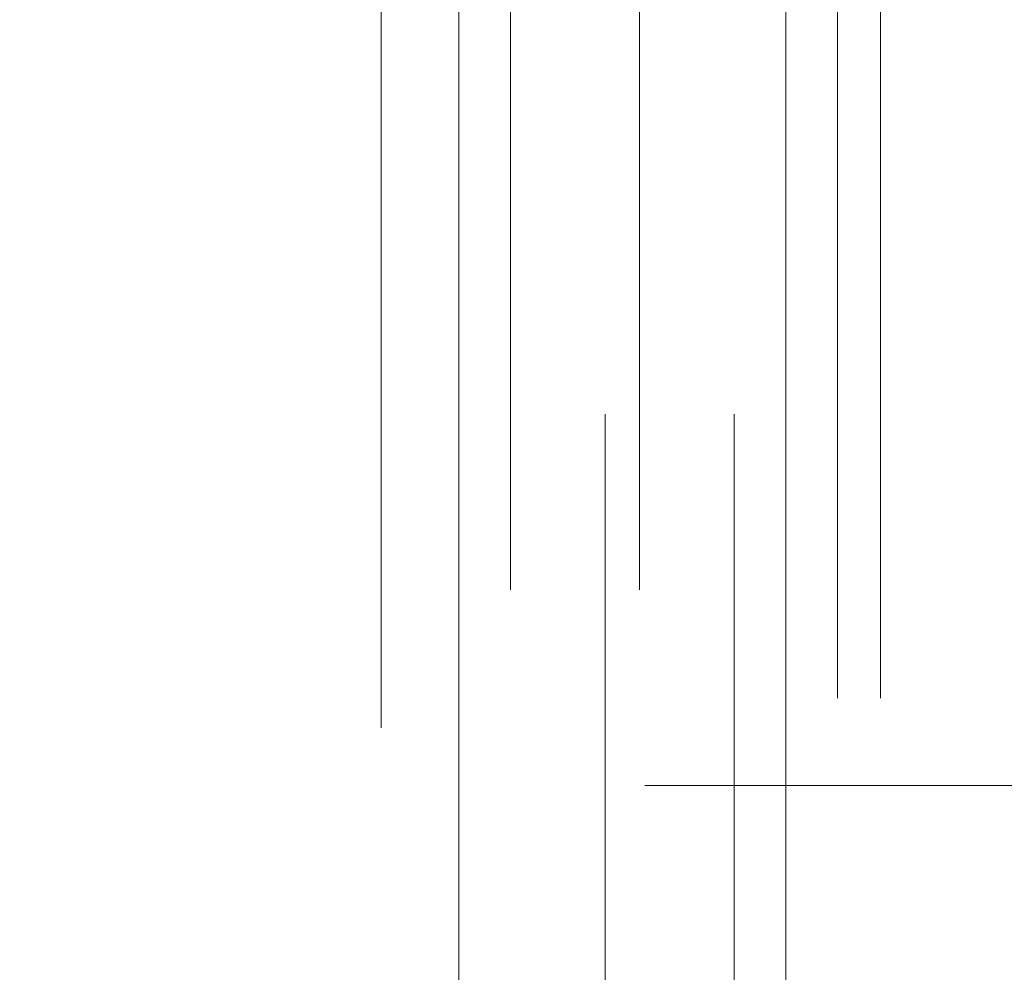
# Model space of a CAD drawing. Header units: metres. Extents: x 69 to 122.5, y -21.4 to -4.6.
# Tile 14 of 250: x 72.322 to 72.437, y -18.174 to -18.064. Entities that reach past the tile are written whole.
import ezdxf

# ---------------------------------------------------------------- set-up
doc = ezdxf.new("R2010")
doc.units = ezdxf.units.M
doc.header["$LTSCALE"] = 0.02
doc.linetypes.add('gestrichelt - 01', pattern=[2, 1, -1])
doc.linetypes.add('ISO-07 Punktiert', pattern=[0.889, 0.127, -0.762])
doc.layers.add('013_Beton und Stahlbetonarbeiten-000 Unterzüge', color=7, linetype='ISO-07 Punktiert', lineweight=13)
doc.layers.add('032_Metallarbeiten-Fenster', color=7, linetype='Continuous', lineweight=5)

msp = doc.modelspace()

# ---------------------------------------------------------------- linework, layer by layer
at = {"layer": '013_Beton und Stahlbetonarbeiten-000 Unterzüge'}
msp.add_lwpolyline([(74.695, -17.90244), (74.695, -18.15244), (72.245, -18.15244), (72.245, -17.90244)], close=True, dxfattribs=at)
at = {"layer": '032_Metallarbeiten-Fenster', "color": 8, "linetype": 'gestrichelt - 01', "lineweight": 5, "true_color": 0x808080}
for p, q in [((72.41739, -18.04233), (72.41739, -18.99449)), ((72.42239, -18.04233), (72.42239, -18.99526)), ((72.36439, -18.04575), (72.36439, -18.9919))]:
    msp.add_line(p, q, dxfattribs=at)
at = {"layer": '032_Metallarbeiten-Fenster', "linetype": 'gestrichelt - 01', "lineweight": 5}
msp.add_lwpolyline([(72.41139, -19.00933), (72.41139, -18.02975), (72.37339, -18.02975), (72.37339, -19.00933)], dxfattribs=at)
at = {"layer": '032_Metallarbeiten-Fenster', "color": 7, "linetype": 'gestrichelt - 01', "lineweight": 5}
for points in [[(72.37939, -18.02975), (72.37939, -19.00933), (72.37339, -19.00933), (72.37339, -18.02975)], [(72.39439, -18.02975), (72.39439, -19.00933), (72.39039, -19.00933), (72.39039, -18.02975)], [(72.41139, -18.02975), (72.41139, -19.00933), (72.40539, -19.00933), (72.40539, -18.02975)]]:
    msp.add_lwpolyline(points, close=True, dxfattribs=at)

doc.saveas('drawing.dxf')
